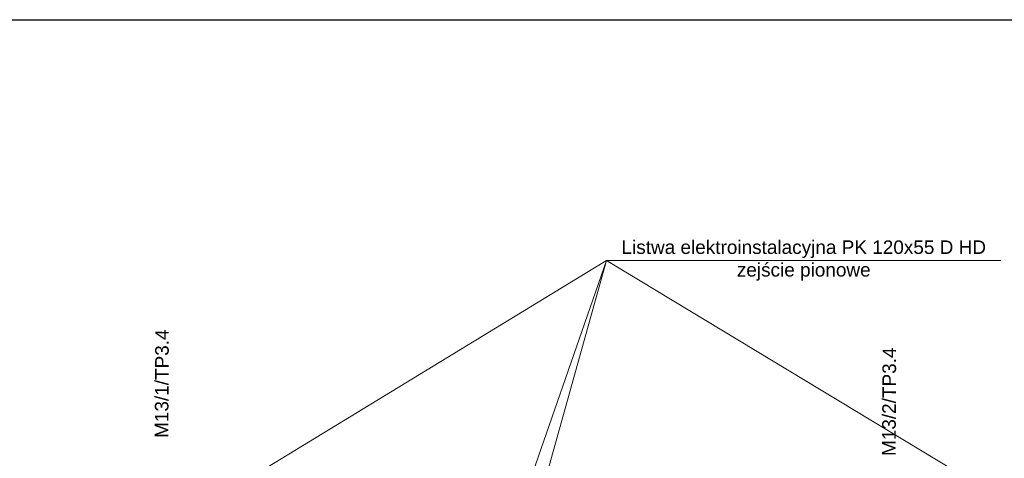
# Model space of a CAD drawing. Header units: millimetres. Extents: x 45983 to 94428, y -13359 to 18562.
# Tile 56 of 57: x 83114 to 90370, y 15328 to 18562. Entities that reach past the tile are written whole.
import ezdxf

# ---------------------------------------------------------------- set-up
doc = ezdxf.new("R2010")
doc.units = ezdxf.units.MM
doc.layers.add('Gniazda', color=1, linetype='Continuous')
doc.layers.add('Kanał', color=30, linetype='Continuous', lineweight=30)
doc.styles.get("Standard").update_dxf_attribs({"font": 'ARIAL.TTF'})

msp = doc.modelspace()

# ---------------------------------------------------------------- linework, layer by layer
msp.add_line((73427.6, 18562), (94427.6, 18562))
at = {"layer": 'Kanał', "lineweight": 0}
for p, q in [((87437.1, 16786.3), (83475, 14371.4)), ((87437.1, 16786.3), (86634.2, 14474.2)), ((87437.1, 16786.3), (86791.2, 14471.4)), ((90343.2, 16786.3), (87437.1, 16786.3)), ((87437.1, 16786.3), (91440, 14371.4))]:
    msp.add_line(p, q, dxfattribs=at)

# ---------------------------------------------------------------- texts
at = {"layer": 'Gniazda'}
for s, p in [('M13/1/TP3.4', (84208.9, 15478.2)), ('M13/2/TP3.4', (89569, 15345))]:
    msp.add_text(s, height=100, rotation=89.72672, dxfattribs=at).set_placement(p)
at = {"layer": 'Kanał', "insert": (88891.9, 16786.3), "char_height": 100, "width": 6342.147, "attachment_point": 5}
msp.add_mtext('Listwa elektroinstalacyjna PK 120x55 D HD\\Pzejście pionowe', dxfattribs=at)

doc.saveas('drawing.dxf')
